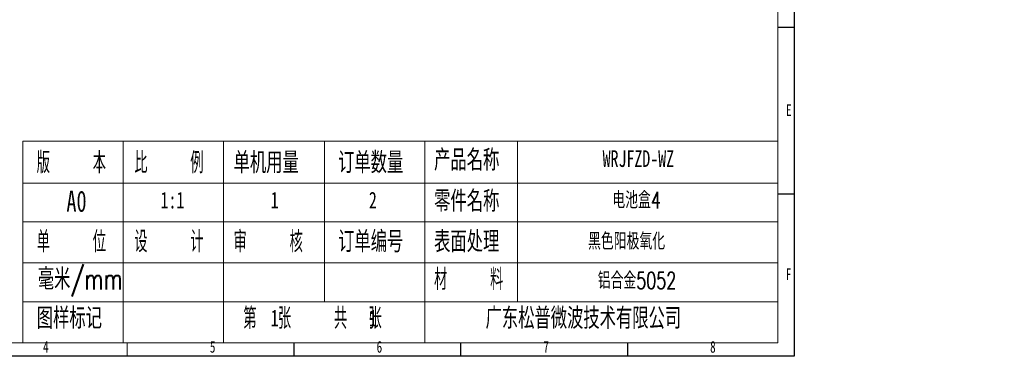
# Model space of a CAD drawing. Header units: millimetres. Extents: x -8 to 916, y -4 to 297.
# Tile 3 of 6: x 188 to 483, y -4 to 101. Entities that reach past the tile are written whole.
import ezdxf

# ---------------------------------------------------------------- set-up
doc = ezdxf.new("R2010")
doc.units = ezdxf.units.MM
for name, color, linetype in [('10', 7, 'Continuous'), ('5', 7, 'Continuous'), ('9', 7, 'Continuous')]:
    doc.layers.add(name, color=color, linetype=linetype)
doc.styles.add('SLDTEXTSTYLE0', font='TXT', dxfattribs={"width": 0.7, "bigfont": 'bigfont'})
doc.styles.add('SLDTEXTSTYLE1', font='TXT', dxfattribs={"width": 0.7})
doc.styles.add('SLDTEXTSTYLE3', font='TXT', dxfattribs={"width": 0.566667, "bigfont": 'bigfont'})

# ---------------------------------------------------------------- blocks, each defined once
blk = doc.blocks.new('SW_NOTE_0')
at = {"layer": '10', "color": 0, "attachment_point": 1, "style": 'SLDTEXTSTYLE0'}
for s, insert, char_height in [('1\\M+18141\\M+1955C\\M+196CA\\M+195BD\\M+190AE\\M+18141\\M+19DD9锐\\M+18A70\\M+18141\\M+19DD9\\M+196D1\\M+18E68\\M+18141\\M+19DD9划\\M+18DAD\\M+18141\\M+19DD9变\\M+18C60', (0, 9.55), 7.40833), ('2\\M+18141\\M+18F8A\\M+1974C\\M+196A2\\M+1928D\\M+18EDA\\M+190A1\\M+18CF6\\M+18DB7\\M+18BCF\\M+188C2GB/T1084-2400f级\\M+189C1\\M+18D48', (0, -1.83), 7.40833), ('3\\M+18141\\M+196A2\\M+1928D\\M+18D45\\M+188CA\\M+18CF6\\M+18DB7\\M+18BCF\\M+188C2\\M+1817D0.1', (0, -13.21), 7.4083), ('4\\M+18141\\M+196A2\\M+1928D圆\\M+18A70\\M+18BCF为R1.5', (0, -24.58), 7.4083), ('5\\M+18141\\M+196A2\\M+1928D\\M+18EDA\\M+190A1\\M+18E51\\M+18FC6SERP\\M+195B6\\M+18C8F\\M+189C1\\M+18D48', (0, -35.96), 7.4083)]:
    blk.add_mtext(s, dxfattribs=dict(at, insert=insert, char_height=char_height))

msp = doc.modelspace()

# ---------------------------------------------------------------- linework, layer by layer
at = {"layer": '10', "lineweight": 15}
for p, q in [((188.67854555, 64.4299422), (188.67854555, 3.8961968)), ((188.67854555, 64.4299422), (415, 64.4299422)), ((218.71306093, 64.4299422), (218.71306093, 3.8961968)), ((248.82480443, 64.4299422), (248.82480443, 3.8961968)), ((279.12694969, 64.4299422), (279.12694969, 16.20972922)), ((309.17259166, 64.4299422), (309.17259166, 3.8961968)), ((336.93349557, 64.4299422), (336.93349557, 16.20972922)), ((188.67854555, 51.80985576), (415, 51.80985576)), ((188.67854555, 40.19233422), (415, 40.19233422)), ((188.67854555, 27.93177504), (415, 27.93177504)), ((188.67854555, 16.20972922), (415, 16.20972922))]:
    msp.add_line(p, q, dxfattribs=at)
at = {"layer": '5', "color": 7, "lineweight": 15}
for p, q in [((415, 3.8961968), (415, 292)), ((0, 3.8961968), (415, 3.8961968))]:
    msp.add_line(p, q, dxfattribs=at)
at = {"layer": '5'}
for p, q in [((420, 98.5), (415, 98.5)), ((420, 48.5), (415, 48.5)), ((270, 0), (270, 3.8961968)), ((320, 0), (320, 3.8961968)), ((370, 0), (370, 3.8961968))]:
    msp.add_line(p, q, dxfattribs=at)
at = {"layer": '5', "lineweight": 15}
msp.add_line((219.8705406, 0), (219.8705406, 3.8961968), dxfattribs=at)
at = {"layer": '9', "color": 7}
for p, q in [((420, 0), (420, 148.5)), ((0, 0), (420, 0))]:
    msp.add_line(p, q, dxfattribs=at)

# ---------------------------------------------------------------- block references
at = {"layer": '10'}
msp.add_blockref('SW_NOTE_0', (32.80506805, 57.3718725), dxfattribs=at)

# ---------------------------------------------------------------- texts
for s, insert, char_height, attachment_point, style in [('E', (418.31788194, 75.48642786), 3.5, 2, 'SLDTEXTSTYLE1'), ('单\\M+18AF7\\M+19770\\M+197CA', (251.83662745, 61.15707779), 6.35, 1, 'SLDTEXTSTYLE0'), ('订单\\M+19094\\M+197CA', (283.16430476, 61.15707779), 6.35, 1, 'SLDTEXTSTYLE0'), ('产\\M+19569\\M+196BC\\M+18FCC', (311.94614816, 61.9152771), 6.35, 1, 'SLDTEXTSTYLE0'), ('\\M+194C5    \\M+1967B', (192.8072974, 61.15707779), 6.35, 1, 'SLDTEXTSTYLE3'), ('\\M+194E4    \\M+197E1', (222.06138843, 61.15707779), 6.35, 1, 'SLDTEXTSTYLE3'), ('WRJFZD-WZ', (362.47938152, 61.68600143), 5, 1, 'SLDTEXTSTYLE1'), ('A0', (201.70317701, 49.58303303), 6.35, 1, 'SLDTEXTSTYLE1'), ('1:1', (229.92923345, 49.2391078), 5, 1, 'SLDTEXTSTYLE1'), ('1', (262.94726504, 49.2391078), 5, 1, 'SLDTEXTSTYLE1'), ('2', (292.40543904, 49.2391078), 5, 1, 'SLDTEXTSTYLE1'), ('\\M+197EB\\M+18C8F\\M+196BC\\M+18FCC', (311.95790704, 49.58303303), 6.35, 1, 'SLDTEXTSTYLE0'), ('电\\M+19272\\M+1E1B44', (365.3891024, 49.2391078), 5, 1, 'SLDTEXTSTYLE0'), ('审    \\M+18A6A', (251.82486857, 37.45105451), 6.35, 1, 'SLDTEXTSTYLE3'), ('订单编\\M+18D86', (283.15842532, 37.45105451), 6.35, 1, 'SLDTEXTSTYLE0'), ('单    \\M+188CA', (192.81905628, 37.45105451), 6.35, 1, 'SLDTEXTSTYLE3'), ('设    计', (222.06138843, 37.45105451), 6.35, 1, 'SLDTEXTSTYLE3'), ('\\M+1955C\\M+196CA处\\M+1979D', (311.95790704, 37.45105451), 6.35, 1, 'SLDTEXTSTYLE0'), ('\\M+1FC4B\\M+19046阳极氧\\M+189BB', (358.11479788, 36.89477255), 5, 1, 'SLDTEXTSTYLE0'), ('\\M+19F7C\\M+195C4/mm', (193.12954974, 26.27718051), 6.35, 1, 'SLDTEXTSTYLE0'), ('\\M+18DDE    \\M+197BF', (311.95790704, 26.16994595), 6.35, 1, 'SLDTEXTSTYLE3'), ('铝\\M+18D87\\M+18BE05052', (361.02451969, 25.13079793), 5, 1, 'SLDTEXTSTYLE0'), ('F', (418.22430554, 26.23642786), 3.5, 2, 'SLDTEXTSTYLE1'), ('图样标记', (192.8072974, 14.48697133), 6.35, 1, 'SLDTEXTSTYLE0'), ('\\M+191E6  张    \\M+18BA4  张', (254.75478545, 14.48697133), 6.35, 1, 'SLDTEXTSTYLE3'), ('\\M+19BF6东\\M+18FBC\\M+19581\\M+194F7\\M+19467\\M+18B5A术\\M+1974C\\M+18CC0\\M+18CF6\\M+18E69', (327.36926871, 14.48697133), 6.35, 1, 'SLDTEXTSTYLE0'), ('1', (262.94726504, 13.89145244), 5, 1, 'SLDTEXTSTYLE1'), ('1', (292.40543904, 13.89145244), 5, 1, 'SLDTEXTSTYLE1'), ('4', (195.54444444, 4.48642786), 3.5, 2, 'SLDTEXTSTYLE1'), ('5', (245.54444444, 4.48642786), 3.5, 2, 'SLDTEXTSTYLE1'), ('6', (295.54687502, 4.48642786), 3.5, 2, 'SLDTEXTSTYLE1'), ('7', (345.54687502, 4.48642786), 3.5, 2, 'SLDTEXTSTYLE1'), ('8', (395.54687502, 4.48642786), 3.5, 2, 'SLDTEXTSTYLE1')]:
    msp.add_mtext(s, dxfattribs=dict(at, insert=insert, char_height=char_height, attachment_point=attachment_point, style=style))

doc.saveas('drawing.dxf')
